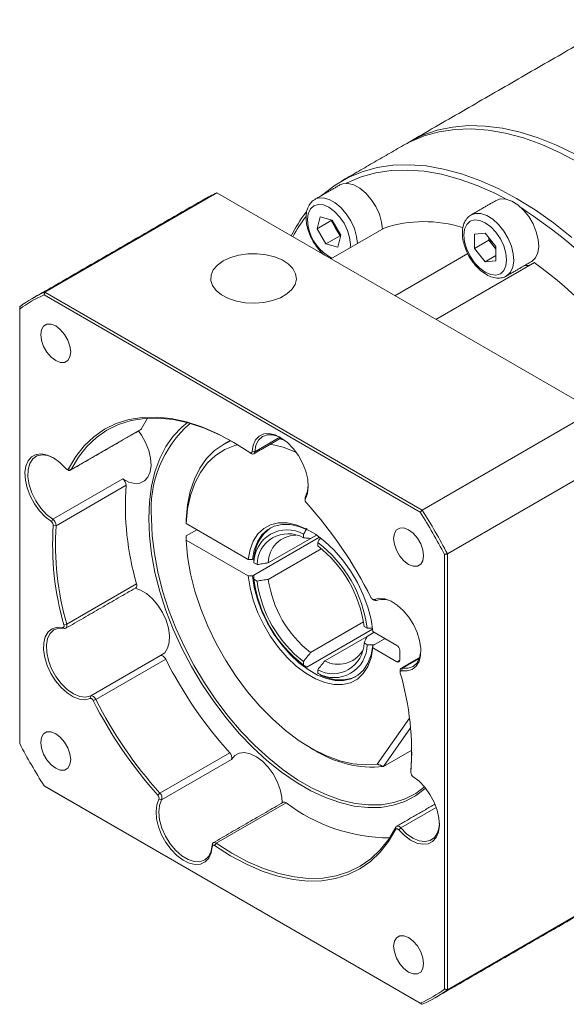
# Model space of a CAD drawing. Header units: millimetres. Extents: x 23 to 424, y 16 to 299.
# Tile 3 of 6: x 143 to 181, y 73 to 141. Entities that reach past the tile are written whole.
import ezdxf

# ---------------------------------------------------------------- set-up
doc = ezdxf.new("R2010")
doc.units = ezdxf.units.MM
doc.header["$LTSCALE"] = 8
doc.layers.get('0').update_dxf_attribs({"lineweight": 18})

msp = doc.modelspace()

# ---------------------------------------------------------------- linework, layer by layer
at = {"color": 7, "linetype": 'Continuous', "lineweight": 15}
for p, q in [((157.15, 129.206), (145.221, 122.319)), ((183.342, 114.086), (157.15, 129.206)), ((163.962, 128.756), (164.012, 128.783)), ((164.112, 126.713), (164.334, 127.541)), ((165.102, 127.285), (164.112, 126.713)), ((164.334, 127.541), (165.162, 127.32)), ((165.102, 127.285), (165.114, 127.332)), ((165.405, 126.76), (165.102, 127.285)), ((165.162, 127.32), (165.768, 126.27)), ((164.718, 125.663), (164.112, 126.713)), ((165.073, 124.632), (168.768, 126.766)), ((165.708, 126.235), (165.405, 126.76)), ((175.047, 126.341), (175.79, 126.408)), ((175.79, 126.408), (176.532, 125.484)), ((165.708, 126.235), (164.718, 125.663)), ((165.768, 126.27), (165.546, 125.441)), ((165.755, 126.222), (165.708, 126.235)), ((175.047, 125.351), (175.047, 126.341)), ((176.037, 125.923), (175.047, 125.351)), ((176.037, 125.923), (176.037, 126.1)), ((176.408, 125.461), (176.037, 125.923)), ((165.546, 125.441), (164.718, 125.663)), ((175.79, 124.428), (175.047, 125.351)), ((176.532, 125.307), (176.408, 125.461)), ((176.532, 125.484), (176.532, 124.494)), ((174.576, 124.997), (169.508, 122.072)), ((172.365, 120.423), (179.198, 124.367)), ((176.532, 124.856), (175.79, 124.428)), ((176.532, 124.494), (175.79, 124.428)), ((145.221, 122.319), (171.413, 107.199)), ((171.276, 107.049), (145.16, 122.126)), ((143.468, 121.149), (143.468, 90.991)), ((151.899, 112.821), (152.336, 113.574)), ((183.342, 114.086), (171.413, 107.199)), ((147.048, 110.021), (151.899, 112.821)), ((159.795, 111.247), (161.533, 112.25)), ((159.795, 111.247), (159.598, 111.254)), ((185.095, 111.049), (173.166, 104.162)), ((147.048, 110.021), (146.859, 110.063)), ((145.771, 106.562), (150.622, 109.362)), ((150.853, 108.916), (146.002, 106.115)), ((163.31, 108.13), (163.3, 107.971)), ((145.771, 106.562), (145.666, 106.394)), ((146.002, 106.115), (145.804, 106.126)), ((159.335, 103.768), (155.015, 106.262)), ((155.015, 105.405), (155.757, 105.833)), ((159.633, 102.624), (164.291, 105.313)), ((159.732, 102.681), (164.291, 105.313)), ((160.729, 103.535), (164.075, 105.467)), ((163.168, 105.521), (163.168, 105.277)), ((164.075, 105.467), (163.663, 105.23)), ((155.015, 105.119), (159.335, 102.625)), ((164.158, 104.705), (164.158, 104.949)), ((164.406, 104.515), (160.729, 102.392)), ((172.968, 73.96), (172.968, 104.119)), ((173.166, 104.162), (173.166, 73.917)), ((159.732, 103.824), (159.633, 103.767)), ((159.945, 103.416), (159.734, 103.538)), ((146.734, 99.272), (151.585, 102.072)), ((159.734, 102.394), (159.945, 102.273)), ((168.069, 100.991), (168.234, 100.925)), ((146.734, 99.272), (146.542, 99.228)), ((163.663, 97.309), (167.339, 99.432)), ((167.592, 99.002), (167.381, 99.123)), ((146.581, 98.988), (146.45, 99.058)), ((167.973, 98.933), (163.415, 96.302)), ((167.587, 98.432), (164.653, 96.738)), ((167.587, 98.432), (168.082, 98.718)), ((169.652, 97.812), (167.99, 98.771)), ((167.381, 97.98), (167.592, 97.858)), ((168.831, 98.286), (167.989, 97.8)), ((168.831, 98.286), (168.088, 97.857)), ((148.4, 94.299), (153.251, 97.1)), ((167.99, 97.628), (169.652, 96.669)), ((169.85, 96.783), (169.85, 97.469)), ((153.606, 96.862), (148.755, 94.062)), ((163.168, 96.691), (163.168, 96.447)), ((169.85, 96.783), (169.652, 96.669)), ((171.222, 96.91), (170.053, 96.235)), ((164.158, 95.876), (164.158, 96.119)), ((169.986, 96.052), (170.053, 96.235)), ((148.4, 94.299), (148.367, 94.119)), ((148.755, 94.062), (148.58, 93.976)), ((168.297, 89.572), (170.531, 92.751)), ((170.607, 92.078), (168.728, 89.405)), ((153.205, 87.55), (158.056, 90.351)), ((168.728, 89.405), (170.69, 90.538)), ((158.175, 89.894), (153.324, 87.094)), ((170.631, 89.081), (170.632, 89.109)), ((170.632, 88.983), (170.632, 89.109)), ((145.16, 88.06), (171.276, 72.983)), ((171.413, 72.905), (145.221, 88.025)), ((153.065, 87.413), (153.205, 87.55)), ((153.137, 87.139), (153.324, 87.094)), ((161.961, 86.888), (157.11, 84.088)), ((172.385, 86.569), (169.922, 85.147)), ((169.577, 85.047), (169.586, 85.203)), ((169.779, 85.013), (169.922, 85.147)), ((157.001, 83.922), (157.11, 84.088)), ((156.839, 83.856), (156.839, 83.977)), ((185.095, 80.804), (173.166, 73.917))]:
    msp.add_line(p, q, dxfattribs=at)
at = {"color": 7, "linetype": 'Continuous', "lineweight": 15, "flags": 128}
for points in [[(182.274, 131.304), (180.989, 131.991), (179.71, 132.562), (178.446, 133.016), (177.204, 133.349), (175.99, 133.559), (174.811, 133.646), (173.674, 133.608), (172.585, 133.447), (171.55, 133.162), (170.575, 132.756), (170.112, 132.509)], [(170.312, 132.62), (170.507, 132.737), (171.45, 133.203), (172.456, 133.548), (173.519, 133.771), (174.633, 133.871), (175.792, 133.846), (176.989, 133.698), (178.218, 133.426), (179.472, 133.033), (180.744, 132.52), (182.027, 131.89), (183.313, 131.148), (184.596, 130.296), (185.868, 129.341), (187.122, 128.286), (188.351, 127.139), (189.548, 125.905), (190.707, 124.591), (191.821, 123.206), (192.884, 121.755), (193.889, 120.249), (194.832, 118.694)], [(164.437, 129.03), (164.52, 129.103), (165.359, 129.745), (166.268, 130.27), (167.243, 130.676), (168.278, 130.961), (169.367, 131.122), (170.505, 131.16), (171.684, 131.073), (172.898, 130.863), (174.14, 130.53), (175.404, 130.076), (176.682, 129.505), (177.968, 128.818), (179.253, 128.021), (180.531, 127.117), (181.795, 126.111)], [(177.242, 128.771), (176.499, 129.154), (175.236, 129.719), (173.986, 130.167), (172.758, 130.496), (171.558, 130.704), (170.393, 130.79), (169.268, 130.753), (168.192, 130.593), (167.169, 130.312), (166.205, 129.91), (166.126, 129.871)], [(165.695, 129.756), (165.907, 129.842), (166.273, 129.864), (166.676, 129.756), (167.094, 129.524), (167.501, 129.183), (167.875, 128.752), (168.193, 128.256), (168.437, 127.724), (168.593, 127.186), (168.651, 126.698)], [(164.012, 128.783), (164.175, 128.842), (164.54, 128.864), (164.944, 128.756), (165.361, 128.524), (165.769, 128.183), (166.142, 127.752), (166.461, 127.256), (166.705, 126.724), (166.861, 126.186), (166.919, 125.698)], [(176.545, 128.682), (176.844, 128.786), (177.221, 128.775), (177.63, 128.635), (178.048, 128.375), (178.449, 128.009), (178.81, 127.559), (179.112, 127.051), (179.335, 126.515), (179.467, 125.981), (179.501, 125.481), (179.434, 125.043), (179.27, 124.694), (179.019, 124.454), (178.995, 124.439)], [(166.41, 125.405), (166.425, 125.634), (166.374, 126.107), (166.226, 126.606), (165.99, 127.098), (165.682, 127.548), (165.324, 127.926), (164.94, 128.206), (164.555, 128.37), (164.197, 128.405), (163.89, 128.31), (163.654, 128.091), (163.505, 127.763), (163.455, 127.349), (163.505, 126.876), (163.505, 126.876)], [(174.825, 127.689), (175.111, 127.786), (175.489, 127.775), (175.898, 127.635), (176.315, 127.375), (176.716, 127.009), (177.078, 126.559), (177.379, 126.051), (177.602, 125.515), (177.735, 124.981), (177.768, 124.481), (177.701, 124.043), (177.538, 123.694), (177.295, 123.458)], [(174.504, 127.017), (174.355, 126.689), (174.305, 126.275), (174.355, 125.802), (174.504, 125.303), (174.74, 124.811), (175.047, 124.361), (175.405, 123.983), (175.79, 123.703), (176.174, 123.539), (176.532, 123.504), (176.84, 123.599), (177.076, 123.818), (177.224, 124.146), (177.275, 124.56), (177.224, 125.033), (177.076, 125.533), (176.84, 126.024), (176.532, 126.474), (176.174, 126.852), (175.79, 127.132), (175.405, 127.296), (175.047, 127.331), (174.74, 127.236), (174.504, 127.017)], [(176.532, 125.324), (176.496, 125.361), (176.408, 125.461)], [(157.599, 124.489), (157.196, 124.199), (156.911, 123.867), (156.755, 123.506), (156.738, 123.135), (156.859, 122.77), (157.113, 122.429), (157.489, 122.128), (157.967, 121.88), (158.527, 121.697), (159.142, 121.588), (159.784, 121.558), (160.421, 121.608), (161.025, 121.736), (161.567, 121.936), (162.022, 122.198), (162.368, 122.511), (162.59, 122.86), (162.677, 123.228), (162.625, 123.598), (162.436, 123.953), (162.119, 124.276), (161.69, 124.553), (161.167, 124.77), (160.576, 124.916), (159.945, 124.986), (159.301, 124.976), (158.677, 124.887), (158.101, 124.722), (157.599, 124.489)], [(177.295, 123.458), (177.287, 123.453), (177.262, 123.439)], [(147.008, 118.172), (146.957, 118.573), (146.809, 118.993), (146.579, 119.391), (146.289, 119.729), (145.968, 119.973), (145.647, 120.099), (145.357, 120.096), (145.127, 119.963), (144.98, 119.714), (144.929, 119.373), (144.98, 118.972), (145.127, 118.552), (145.357, 118.154), (145.647, 117.816), (145.968, 117.572), (146.289, 117.445), (146.579, 117.449), (146.809, 117.581), (146.957, 117.831), (147.008, 118.172)], [(146.859, 110.063), (147.361, 110.913), (147.947, 111.657), (148.615, 112.291), (149.359, 112.809), (150.172, 113.206), (151.048, 113.48), (151.981, 113.629), (152.964, 113.652), (153.987, 113.547), (155.044, 113.317), (156.125, 112.963), (157.224, 112.487), (158.33, 111.894), (159.435, 111.187)], [(158.27, 111.929), (157.331, 112.425), (156.241, 112.897), (155.168, 113.249), (154.12, 113.477), (153.104, 113.581), (152.13, 113.559), (151.204, 113.411), (150.335, 113.139), (149.528, 112.745), (148.791, 112.231), (148.128, 111.603), (147.546, 110.864), (147.048, 110.021)], [(151.899, 112.821), (151.874, 112.786), (151.849, 112.766)], [(152.427, 106.613), (152.476, 107.764), (152.621, 108.848), (152.862, 109.856), (153.196, 110.779), (153.621, 111.607), (154.132, 112.334), (154.725, 112.953), (155.109, 113.265)], [(151.717, 112.69), (151.918, 112.406), (152.212, 111.884), (152.429, 111.339), (152.558, 110.799), (152.592, 110.293), (152.53, 109.845), (152.375, 109.48), (152.134, 109.217), (151.821, 109.069), (151.451, 109.044), (151.044, 109.144), (150.622, 109.362)], [(159.598, 111.254), (159.672, 111.702), (159.838, 112.067), (160.087, 112.33), (160.408, 112.479), (160.784, 112.506), (161.197, 112.411), (161.628, 112.197), (162.055, 111.875), (162.457, 111.462), (162.815, 110.976), (163.111, 110.442), (163.331, 109.886), (163.464, 109.335), (163.504, 108.816), (163.448, 108.354), (163.3, 107.971)], [(161.599, 112.215), (161.477, 112.277), (161.049, 112.418), (160.655, 112.428), (160.316, 112.305), (160.051, 112.058), (159.874, 111.698), (159.795, 111.247)], [(161.509, 112.135), (161.605, 112.11), (161.858, 112.037)], [(155.015, 106.548), (155.115, 107.558), (155.311, 108.495), (155.6, 109.349), (155.981, 110.109), (156.447, 110.769), (156.996, 111.321), (157.619, 111.758), (158.131, 112.007)], [(158.594, 111.735), (158.41, 111.684), (157.7, 111.396), (157.059, 110.983), (156.494, 110.451), (156.013, 109.806), (155.62, 109.056), (155.321, 108.208), (155.118, 107.273), (155.015, 106.262)], [(162.65, 111.217), (161.769, 111.552), (160.887, 111.776)], [(145.666, 106.394), (145.24, 106.725), (144.842, 107.147), (144.489, 107.639), (144.2, 108.176), (143.988, 108.732), (143.864, 109.282), (143.834, 109.797), (143.899, 110.252), (144.056, 110.626), (144.297, 110.899), (144.612, 111.06), (144.983, 111.099), (145.394, 111.016), (145.824, 110.813), (146.252, 110.502), (146.658, 110.097)], [(145.838, 110.805), (145.433, 110.975), (145.025, 111.03), (144.664, 110.953), (144.371, 110.747), (144.162, 110.424), (144.049, 110.002), (144.038, 109.504), (144.129, 108.958), (144.318, 108.393), (144.594, 107.842), (144.941, 107.336), (145.341, 106.901), (145.771, 106.562)], [(159.435, 111.187), (159.465, 111.17), (159.494, 111.161), (159.521, 111.158), (159.546, 111.164), (159.566, 111.177), (159.582, 111.196), (159.593, 111.222), (159.598, 111.254)], [(146.658, 110.097), (146.686, 110.068), (146.715, 110.046), (146.745, 110.03), (146.774, 110.022), (146.8, 110.021), (146.824, 110.028), (146.844, 110.042), (146.859, 110.063)], [(163.31, 108.13), (163.457, 108.52), (163.503, 108.916)], [(171.644, 87.901), (171.611, 87.871), (170.941, 87.365), (170.202, 86.978), (169.398, 86.712), (168.538, 86.57), (167.63, 86.554), (166.681, 86.663), (165.7, 86.897), (164.696, 87.253), (163.679, 87.728), (162.657, 88.318), (161.639, 89.018), (160.636, 89.82), (159.655, 90.719), (158.706, 91.706), (157.797, 92.771), (156.938, 93.906), (156.134, 95.099), (155.394, 96.341), (154.725, 97.619), (154.132, 98.923), (153.621, 100.24), (153.196, 101.559), (152.862, 102.867), (152.621, 104.154), (152.476, 105.406), (152.427, 106.613)], [(152.625, 106.613), (152.673, 105.417), (152.817, 104.176), (153.056, 102.902), (153.387, 101.605), (153.808, 100.299), (154.314, 98.994), (154.902, 97.702), (155.565, 96.435), (156.298, 95.205), (157.094, 94.023), (157.946, 92.899), (158.846, 91.843), (159.786, 90.866), (160.758, 89.975), (161.752, 89.18), (162.761, 88.487), (163.773, 87.902), (164.781, 87.431), (165.776, 87.079), (166.748, 86.847), (167.688, 86.739), (168.588, 86.755), (169.44, 86.896), (170.236, 87.159), (170.969, 87.543), (171.571, 87.991)], [(159.335, 103.768), (159.462, 104.452), (159.687, 105.047), (160.005, 105.541), (160.409, 105.92), (160.89, 106.178), (161.436, 106.306), (162.033, 106.303), (162.67, 106.169), (163.329, 105.906), (163.997, 105.521), (164.656, 105.022), (165.292, 104.422), (165.89, 103.735), (166.436, 102.976), (166.916, 102.164), (167.321, 101.317), (167.639, 100.456), (167.864, 99.601), (167.99, 98.771)], [(163.738, 105.684), (163.49, 105.814), (162.855, 106.067), (162.242, 106.198), (161.665, 106.201), (161.139, 106.079), (160.675, 105.833), (160.285, 105.469), (159.976, 104.996), (159.757, 104.424), (159.633, 103.767)], [(171.508, 104.029), (171.457, 104.429), (171.309, 104.849), (171.079, 105.247), (170.789, 105.585), (170.468, 105.829), (170.147, 105.956), (169.857, 105.953), (169.627, 105.82), (169.48, 105.571), (169.429, 105.229), (169.48, 104.829), (169.627, 104.409), (169.857, 104.011), (170.147, 103.673), (170.468, 103.429), (170.789, 103.302), (171.079, 103.305), (171.309, 103.438), (171.457, 103.687), (171.508, 104.029)], [(155.015, 105.119), (155.121, 103.971), (155.328, 102.784), (155.636, 101.573), (156.039, 100.351), (156.534, 99.133), (157.113, 97.933), (157.771, 96.767), (158.499, 95.648), (159.289, 94.589), (160.132, 93.603), (161.016, 92.702), (161.932, 91.896), (162.869, 91.196), (163.815, 90.609), (164.76, 90.143), (165.691, 89.803), (166.598, 89.593), (167.47, 89.516), (168.297, 89.572)], [(167.99, 97.628), (167.864, 96.944), (167.639, 96.349), (167.321, 95.855), (166.916, 95.476), (166.436, 95.218), (165.89, 95.09), (165.292, 95.093), (164.656, 95.227), (163.997, 95.49), (163.329, 95.876), (162.67, 96.374), (162.033, 96.974), (161.436, 97.661), (160.89, 98.42), (160.409, 99.232), (160.005, 100.079), (159.687, 100.94), (159.462, 101.795), (159.335, 102.625)], [(159.633, 102.624), (159.757, 101.824), (159.976, 101), (160.285, 100.171), (160.675, 99.355), (161.139, 98.574), (161.665, 97.844), (162.242, 97.182), (162.855, 96.605), (163.49, 96.125), (164.133, 95.754), (164.768, 95.5), (165.381, 95.37), (165.957, 95.366), (166.484, 95.488), (166.947, 95.735), (167.338, 96.099), (167.646, 96.572), (167.865, 97.144), (167.989, 97.8)], [(151.485, 101.778), (151.846, 101.652), (152.269, 101.398), (152.679, 101.041), (153.056, 100.6), (153.378, 100.098), (153.63, 99.559), (153.799, 99.014), (153.875, 98.489), (153.855, 98.012), (153.739, 97.609), (153.534, 97.299), (153.251, 97.1)], [(167.856, 101.134), (167.878, 101.097), (167.902, 101.064), (167.93, 101.035), (167.959, 101.012), (167.989, 100.996), (168.018, 100.986), (168.045, 100.985), (168.069, 100.991)], [(168.069, 100.991), (168.423, 101.074), (168.822, 101.033), (169.247, 100.872), (169.679, 100.597), (170.095, 100.223), (170.475, 99.767), (170.801, 99.252), (171.057, 98.703), (171.23, 98.146), (171.312, 97.609), (171.299, 97.118), (171.192, 96.697), (170.996, 96.366), (170.72, 96.142), (170.377, 96.036), (169.986, 96.052)], [(148.367, 94.119), (148.014, 94.036), (147.614, 94.076), (147.189, 94.238), (146.758, 94.512), (146.342, 94.887), (145.962, 95.342), (145.636, 95.858), (145.38, 96.407), (145.206, 96.964), (145.124, 97.501), (145.137, 97.992), (145.244, 98.413), (145.441, 98.743), (145.717, 98.967), (146.059, 99.074), (146.45, 99.058)], [(146.45, 99.058), (146.478, 99.056), (146.502, 99.063), (146.522, 99.076), (146.537, 99.097), (146.547, 99.123), (146.552, 99.155), (146.55, 99.19), (146.542, 99.228)], [(146.734, 99.272), (146.747, 99.209), (146.749, 99.15), (146.742, 99.097), (146.726, 99.053), (146.7, 99.019), (146.666, 98.996), (146.626, 98.986), (146.581, 98.988)], [(146.581, 98.988), (146.186, 99.001), (145.845, 98.881), (145.579, 98.635), (145.4, 98.277), (145.32, 97.827), (145.342, 97.31), (145.466, 96.754), (145.685, 96.191), (145.986, 95.651), (146.353, 95.165), (146.765, 94.759), (147.2, 94.456), (147.633, 94.273), (148.041, 94.22), (148.4, 94.299)], [(153.251, 97.1), (153.291, 97.11), (153.337, 97.107), (153.385, 97.092), (153.435, 97.064), (153.483, 97.026), (153.529, 96.978), (153.571, 96.923), (153.606, 96.862)], [(170.053, 96.235), (170.448, 96.223), (170.789, 96.343), (171.056, 96.589), (171.234, 96.947), (171.314, 97.397), (171.318, 97.481)], [(169.885, 96.062), (169.885, 96.074), (169.892, 96.126), (169.909, 96.171), (169.934, 96.205), (169.968, 96.228), (170.008, 96.238), (170.053, 96.235)], [(169.986, 96.052), (169.959, 96.053), (169.935, 96.047), (169.914, 96.033), (169.899, 96.013), (169.889, 95.986), (169.885, 95.955), (169.886, 95.919), (169.894, 95.882)], [(148.4, 94.299), (148.441, 94.31), (148.486, 94.307), (148.534, 94.292), (148.584, 94.264), (148.633, 94.226), (148.679, 94.178), (148.72, 94.122), (148.755, 94.062)], [(148.58, 93.976), (148.559, 94.012), (148.534, 94.046), (148.506, 94.074), (148.477, 94.098), (148.447, 94.114), (148.418, 94.123), (148.391, 94.125), (148.367, 94.119)], [(147.008, 89.881), (146.957, 90.281), (146.809, 90.701), (146.579, 91.099), (146.289, 91.437), (145.968, 91.681), (145.647, 91.808), (145.357, 91.805), (145.127, 91.672), (144.98, 91.422), (144.929, 91.081), (144.98, 90.681), (145.127, 90.261), (145.357, 89.862), (145.647, 89.525), (145.968, 89.28), (146.289, 89.154), (146.579, 89.157), (146.809, 89.29), (146.957, 89.539), (147.008, 89.881)], [(158.175, 89.894), (158.405, 90.171), (158.71, 90.334), (159.074, 90.375), (159.477, 90.291), (159.899, 90.087), (160.317, 89.774), (160.711, 89.367), (161.059, 88.888), (161.344, 88.362), (161.55, 87.816), (161.668, 87.279), (161.693, 86.881)], [(170.632, 89.109), (170.681, 89.895), (170.691, 90.411)], [(170.771, 88.716), (171.196, 88.384), (171.595, 87.963), (171.947, 87.471), (172.236, 86.934), (172.448, 86.377), (172.572, 85.828), (172.603, 85.313), (172.537, 84.858), (172.38, 84.484), (172.139, 84.21), (171.825, 84.05), (171.453, 84.01), (171.042, 84.094), (170.612, 84.296), (170.184, 84.608), (169.779, 85.013)], [(156.839, 83.856), (156.764, 83.408), (156.599, 83.043), (156.349, 82.78), (156.029, 82.631), (155.652, 82.604), (155.239, 82.699), (154.808, 82.913), (154.381, 83.234), (153.979, 83.648), (153.621, 84.134), (153.325, 84.667), (153.105, 85.223), (152.972, 85.775), (152.933, 86.294), (152.988, 86.756), (153.137, 87.139)], [(153.324, 87.094), (153.177, 86.704), (153.13, 86.229), (153.186, 85.696), (153.342, 85.134), (153.589, 84.575), (153.914, 84.05), (154.298, 83.587), (154.72, 83.212), (155.157, 82.947), (155.585, 82.806), (155.979, 82.796), (156.318, 82.919), (156.584, 83.166), (156.76, 83.526), (156.839, 83.977)], [(169.922, 85.147), (170.333, 84.74), (170.768, 84.435), (171.201, 84.249), (171.61, 84.194), (171.97, 84.271), (172.263, 84.477), (172.472, 84.8), (172.585, 85.222), (172.603, 85.462)], [(169.577, 85.047), (169.076, 84.197), (168.489, 83.452), (167.821, 82.819), (167.078, 82.301), (166.264, 81.904), (165.388, 81.629), (164.455, 81.48), (163.473, 81.458), (162.449, 81.562), (161.393, 81.793), (160.311, 82.147), (159.213, 82.623), (158.107, 83.216), (157.001, 83.922)], [(157.11, 84.088), (158.206, 83.387), (159.304, 82.798), (160.393, 82.327), (161.466, 81.975), (162.515, 81.747), (163.53, 81.643), (164.504, 81.665), (165.43, 81.813), (166.299, 82.085), (167.106, 82.479), (167.844, 82.993), (168.506, 83.621), (169.089, 84.36), (169.586, 85.203)], [(169.779, 85.013), (169.751, 85.041), (169.721, 85.064), (169.692, 85.08), (169.663, 85.088), (169.636, 85.089), (169.612, 85.082), (169.592, 85.068), (169.577, 85.047)], [(169.586, 85.203), (169.611, 85.238), (169.644, 85.262), (169.684, 85.273), (169.729, 85.272), (169.777, 85.258), (169.826, 85.232), (169.875, 85.194), (169.922, 85.147)], [(156.839, 83.977), (156.847, 84.029), (156.865, 84.073), (156.891, 84.106), (156.925, 84.127), (156.966, 84.136), (157.012, 84.132), (157.06, 84.116), (157.11, 84.088)], [(157.001, 83.922), (156.972, 83.939), (156.942, 83.949), (156.915, 83.951), (156.891, 83.946), (156.87, 83.933), (156.854, 83.913), (156.843, 83.887), (156.839, 83.856)], [(171.508, 75.737), (171.457, 76.137), (171.309, 76.557), (171.079, 76.956), (170.789, 77.293), (170.468, 77.538), (170.147, 77.664), (169.857, 77.661), (169.627, 77.528), (169.48, 77.279), (169.429, 76.937), (169.48, 76.537), (169.627, 76.117), (169.857, 75.719), (170.147, 75.381), (170.468, 75.137), (170.789, 75.01), (171.079, 75.013), (171.309, 75.146), (171.457, 75.396), (171.508, 75.737)]]:
    msp.add_lwpolyline(points, dxfattribs=at)
at = {"color": 7, "linetype": 'Continuous', "lineweight": 15}
for centre, radius, start, end in [((160.93, 120.635), 9.367, 113.79583, 119.99253), ((171.482, 121.574), 10.28, 142.30093, 153.10008), ((159.419, 99.145), 34.617, 29.9507, 56.95024), ((171.281, 121.368), 10.067, 142.18363, 151.57654), ((166.864, 127.612), 1.69, 193.51809, 210.28382), ((171.554, 118.319), 8.894, 72.55826, 108.25486), ((166.545, 127.429), 3.089, 190.30965, 243.06892), ((166.873, 127.598), 1.69, 209.71593, 226.48258), ((177.794, 126.574), 1.777, 198.4437, 218.78555), ((162.104, 100.608), 29.269, 33.42572, 54.26631), ((178.6, 125.193), 1.029, 265.69912, 290.15975), ((148.996, 113.759), 9.356, 113.79308, 126.21767), ((148.943, 113.622), 9.308, 113.98082, 126.02993), ((160.426, 107.296), 7.831, 130.92701, 185.00737), ((159.645, 111.238), 0.151, 230.43536, 3.38785), ((146.919, 110.102), 0.153, 230.98705, 327.94648), ((150.321, 108.924), 0.532, 359.14444, 55.55713), ((170.448, 107.551), 19.643, 176.01532, 196.19589), ((163.519, 108.023), 0.235, 152.84919, 181.19681), ((163.554, 107.891), 0.266, 162.55996, 226.75379), ((141.288, 87.792), 29.73, 26.66363, 42.03024), ((130.39, 81.49), 48.218, 27.98913, 32.01087), ((130.351, 81.468), 48.458, 27.9263, 32.0737), ((145.485, 106.131), 0.319, 359.14444, 55.55713), ((165.556, 104.75), 19.8, 176.01532, 196.19589), ((145.47, 106.123), 0.532, 359.14444, 55.55713), ((165.597, 104.75), 19.643, 176.01532, 196.19589), ((162.478, 103.725), 2.747, 125.39333, 177.92963), ((162.026, 103.533), 2.292, 60.1172, 179.89355), ((162.108, 103.391), 2.163, 60.66095, 179.3498), ((162.648, 103.537), 1.92, 90.41405, 180.06136), ((158.752, 97.863), 8.912, 7.33906, 52.66094), ((158.998, 98.005), 8.457, 7.59838, 52.40162), ((151.374, 101.975), 0.231, 311.56173, 24.72025), ((168.574, 103.533), 8.912, 187.33906, 232.66094), ((168.328, 103.391), 8.457, 187.59838, 232.40162), ((168.486, 103.482), 7.834, 188.00251, 231.99749), ((168.176, 101.103), 0.188, 235.8353, 288.15247), ((168.676, 99.648), 1.351, 56.8761, 109.07779), ((165.218, 98.005), 2.163, 240.66095, 359.3498), ((165.3, 97.863), 2.292, 240.1172, 359.89355), ((169.42, 97.45), 0.43, 2.60548, 57.39452), ((165.599, 98.458), 1.963, 241.19327, 328.33595), ((179.963, 110.097), 29.494, 206.66363, 222.03024), ((169.729, 96.764), 0.122, 230.79671, 9.21404), ((165.692, 98.157), 2.747, 242.07505, 294.60441), ((150.88, 90.359), 19.8, 356.01532, 16.19589), ((175.148, 107.317), 29.73, 206.66363, 222.03024), ((175.112, 107.297), 29.494, 206.66363, 222.03024), ((186.046, 113.619), 48.218, 207.98913, 212.01087), ((157.751, 90.027), 0.444, 342.55996, 46.75379), ((167.975, 96.932), 7.565, 237.48555, 275.71295), ((170.951, 88.979), 0.319, 179.14444, 235.55713), ((152.901, 87.227), 0.444, 342.55996, 46.75379), ((152.882, 87.219), 0.266, 342.55996, 46.75379), ((161.835, 86.746), 0.189, 48.46494, 112.92416), ((169.234, 96.516), 12.066, 232.93424, 269.5988), ((167.494, 81.488), 9.308, 293.98082, 306.02993), ((167.639, 81.465), 9.356, 293.79308, 306.21767)]:
    msp.add_arc(centre, radius, start, end, dxfattribs=at)
for points in [[(185.209, 141.224), (170.508, 132.737)], [(170.112, 132.509), (165.806, 130.023)], [(165.695, 129.756), (163.962, 128.756)], [(156.247, 128.748), (144.318, 121.861)], [(176.545, 128.682), (174.812, 127.682)], [(174.505, 127.407), (174.465, 127.362)], [(177.262, 123.439), (178.995, 124.439)], [(145.221, 122.319), (145.16, 122.126)], [(143.468, 121.307), (143.468, 121.149)], [(146.998, 109.966), (151.849, 112.766)], [(159.723, 111.104), (161.623, 112.2)], [(157.768, 111.844), (157.611, 111.753)], [(159.449, 111.178), (159.548, 111.121)], [(146.724, 110.04), (146.823, 109.983)], [(163.284, 108.018), (163.284, 107.904)], [(171.413, 107.199), (171.276, 107.049)], [(155.015, 106.262), (155.015, 106.548)], [(155.015, 105.405), (155.015, 105.119)], [(172.968, 104.119), (173.166, 104.162)], [(159.633, 103.767), (159.335, 103.768)], [(159.335, 102.625), (159.633, 102.624)], [(146.677, 99.002), (151.528, 101.802)], [(167.971, 101.005), (168.07, 100.948)], [(167.989, 97.8), (167.99, 97.628)], [(171.239, 96.962), (169.957, 96.222)], [(169.885, 96.062), (169.885, 95.948)], [(163.661, 90.696), (163.909, 90.553)], [(168.728, 89.405), (168.297, 89.572)], [(170.631, 89.081), (170.631, 88.967)], [(145.16, 88.06), (145.221, 88.025)], [(161.762, 86.92), (156.911, 84.12)], [(172.298, 86.794), (169.636, 85.258)], [(172.316, 73.363), (184.245, 80.249)], [(172.968, 73.96), (173.166, 73.917)], [(171.276, 72.983), (171.413, 72.905)]]:
    msp.add_open_spline(points, degree=1, dxfattribs=at)
for points, knots in [([(164.033, 128.778), (163.997, 128.764), (163.848, 128.71), (163.648, 128.503), (163.46, 128.186), (163.358, 127.796), (163.343, 127.377), (163.394, 126.997), (163.492, 126.604), (163.652, 126.18), (163.914, 125.695), (164.239, 125.266), (164.489, 124.989), (164.631, 124.889), (164.64, 124.882)], [0, 0, 0, 0, 0.0309566, 0.12674, 0.2215747, 0.3200038, 0.4235055, 0.510415, 0.5670791, 0.6733587, 0.7794451, 0.8856661, 0.9924019, 1, 1, 1, 1]), ([(174.465, 127.362), (174.425, 127.297), (174.318, 127.124), (174.219, 126.786), (174.188, 126.345), (174.249, 125.859), (174.398, 125.354), (174.625, 124.858), (174.92, 124.396), (175.269, 123.988), (175.659, 123.655), (176.074, 123.416), (176.484, 123.291), (176.863, 123.29), (177.14, 123.354), (177.263, 123.45), (177.296, 123.476)], [0, 0, 0, 0, 0.044732, 0.118757, 0.195555, 0.274825, 0.354413, 0.43375, 0.513021, 0.592541, 0.672633, 0.753686, 0.835705, 0.906553, 0.974735, 1, 1, 1, 1]), ([(174.835, 127.679), (174.765, 127.642), (174.636, 127.575), (174.546, 127.459), (174.505, 127.407)], [0, 0, 0, 0, 0.5501478, 1, 1, 1, 1]), ([(157.768, 111.843), (157.776, 111.847), (157.856, 111.899), (157.964, 111.95), (158.063, 111.997)], [0, 0, 0, 0, 0.089152, 1, 1, 1, 1]), ([(163.415, 105.951), (163.362, 105.858), (163.279, 105.714), (163.197, 105.571), (163.168, 105.521)], [0, 0, 0, 0, 0.649866, 1, 1, 1, 1]), ([(163.663, 105.23), (163.579, 105.238), (163.415, 105.253), (163.25, 105.269), (163.168, 105.277)], [0, 0, 0, 0, 0.505353, 1, 1, 1, 1]), ([(164.158, 104.949), (164.187, 104.999), (164.241, 105.095), (164.296, 105.19), (164.322, 105.235)], [0, 0, 0, 0, 0.528117, 1, 1, 1, 1]), ([(159.734, 103.538), (159.734, 103.571), (159.733, 103.667), (159.733, 103.762), (159.732, 103.824)], [0, 0, 0, 0, 0.350134, 1, 1, 1, 1]), ([(159.945, 103.416), (160.074, 103.436), (160.335, 103.475), (160.597, 103.515), (160.729, 103.535)], [0, 0, 0, 0, 0.494647, 1, 1, 1, 1]), ([(159.732, 102.681), (159.733, 102.619), (159.733, 102.524), (159.734, 102.428), (159.734, 102.394)], [0, 0, 0, 0, 0.649866, 1, 1, 1, 1]), ([(160.729, 102.392), (160.597, 102.372), (160.335, 102.332), (160.074, 102.292), (159.945, 102.273)], [0, 0, 0, 0, 0.5053534, 1, 1, 1, 1]), ([(167.381, 97.98), (167.415, 98.055), (167.484, 98.206), (167.552, 98.356), (167.587, 98.432)], [0, 0, 0, 0, 0.494647, 1, 1, 1, 1]), ([(167.947, 99.001), (167.887, 99.001), (167.768, 99.001), (167.65, 99.001), (167.592, 99.002)], [0, 0, 0, 0, 0.510543, 1, 1, 1, 1]), ([(167.592, 97.858), (167.65, 97.858), (167.815, 97.858), (167.981, 97.858), (168.088, 97.857)], [0, 0, 0, 0, 0.350134, 1, 1, 1, 1]), ([(163.168, 96.691), (163.25, 96.793), (163.415, 96.999), (163.579, 97.205), (163.663, 97.309)], [0, 0, 0, 0, 0.494647, 1, 1, 1, 1]), ([(163.168, 96.447), (163.197, 96.43), (163.279, 96.382), (163.362, 96.333), (163.415, 96.302)], [0, 0, 0, 0, 0.350134, 1, 1, 1, 1]), ([(164.653, 96.738), (164.569, 96.634), (164.404, 96.427), (164.239, 96.221), (164.158, 96.119)], [0, 0, 0, 0, 0.505353, 1, 1, 1, 1]), ([(164.405, 95.73), (164.352, 95.762), (164.269, 95.81), (164.187, 95.859), (164.158, 95.876)], [0, 0, 0, 0, 0.649866, 1, 1, 1, 1])]:
    msp.add_open_spline(points, degree=3, knots=knots, dxfattribs=at)

doc.saveas('drawing.dxf')
